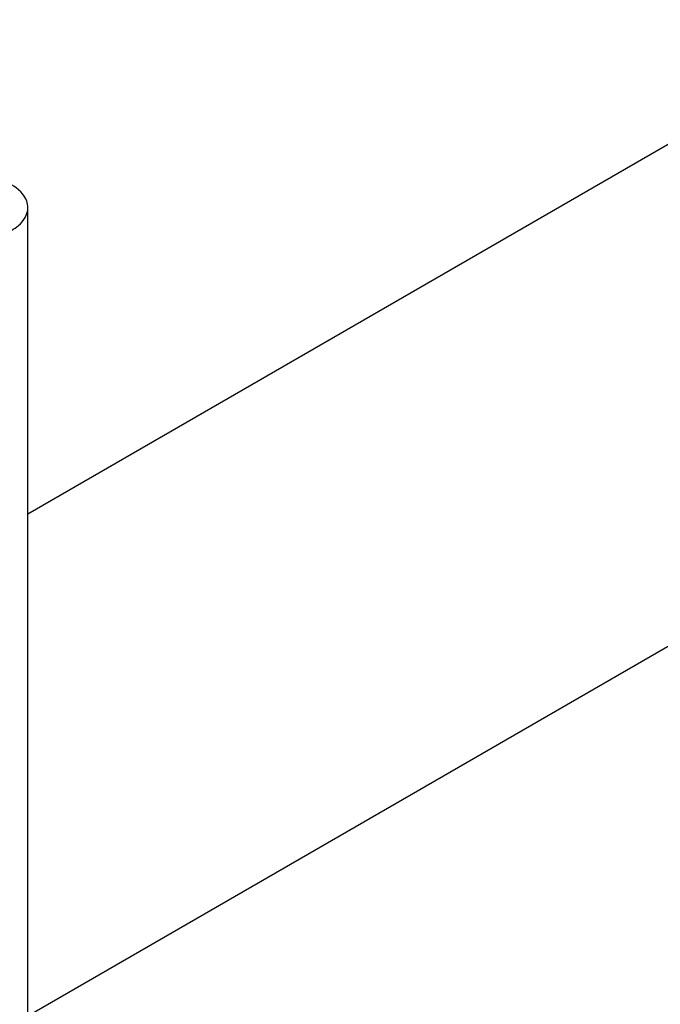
# Model space of a CAD drawing. Header units: millimetres. Extents: x 0 to 5600, y -1552 to 3960.
# Tile 120 of 199: x 4455 to 4512, y 2440 to 2528. Entities that reach past the tile are written whole.
import ezdxf

# ---------------------------------------------------------------- set-up
doc = ezdxf.new("R2010")
doc.units = ezdxf.units.MM
doc.header["$LTSCALE"] = 308
doc.layers.get('0').update_dxf_attribs({"linetype": 'CONTINUOUS'})

msp = doc.modelspace()

# ---------------------------------------------------------------- linework, layer by layer
at = {"color": 7, "linetype": 'Continuous'}
for p, q in [((4455.309, 2483.438), (4557.201, 2542.264)), ((4455.309, 2233.233), (4455.309, 2510.843)), ((4455.309, 2438.53), (4564.833, 2501.763))]:
    msp.add_line(p, q, dxfattribs=at)
for points, knots in [([(4455.309, 2510.843), (4455.309, 2511.034), (4455.155, 2511.902), (4454.426, 2512.549), (4453.845, 2512.885)], [0, 0, 0, 0, 0.220975, 1, 1, 1, 1]), ([(4453.845, 2508.802), (4454.064, 2508.929), (4454.769, 2509.4), (4455.309, 2510.24), (4455.309, 2510.843)], [0, 0, 0, 0, 0.295503, 1, 1, 1, 1])]:
    msp.add_open_spline(points, degree=3, knots=knots, dxfattribs=at)

doc.saveas('drawing.dxf')
